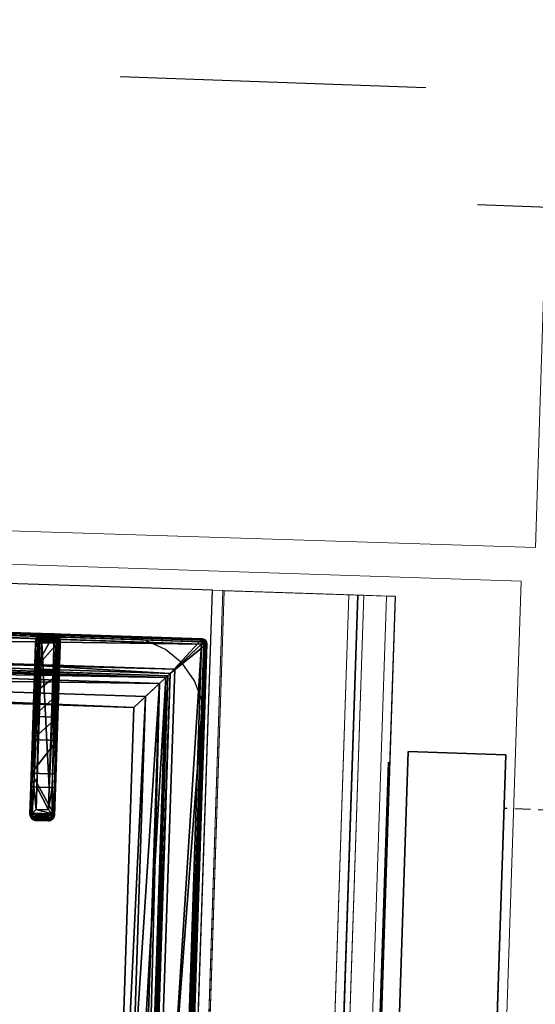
# Model space of a CAD drawing. Header units: millimetres. Extents: x 297264 to 416219, y -77299 to -23696.
# Tile 90 of 187: x 323076 to 323287, y -27998 to -27596. Entities that reach past the tile are written whole.
import ezdxf

# ---------------------------------------------------------------- set-up
doc = ezdxf.new("R2010")
doc.units = ezdxf.units.MM
doc.header["$LTSCALE"] = 2.5
for name, pattern in [('CONTINUA', [0]), ('DASHDOTX2', [2, 1, -0.5, 0, -0.5]), ('NASCOSTA', [0.381, 0.254, -0.127])]:
    doc.linetypes.add(name, pattern=pattern)
for name, color, linetype, lineweight in [('CKD Equipments', 252, 'Continuous', 0), ('ELEVATION 4', 157, 'Continuous', 9), ('HATCH LIGHT', 250, 'Continuous', 0)]:
    doc.layers.add(name, color=color, linetype=linetype, lineweight=lineweight)
for name, color, linetype in [('CKD-Hood', 1, 'Continuous'), ('IQ_200_3D', 1, 'Continuous'), ('IQ_204_2D', 7, 'CONTINUA'), ('IQ_204_3D', 7, 'Continuous')]:
    doc.layers.add(name, color=color, linetype=linetype)
doc.styles.get("Standard").update_dxf_attribs({"font": 'GOTHIC.TTF'})
doc.dimstyles.new('AJKD_30', dxfattribs={"dimscale": 30, "dimtxt": 2, "dimasz": 1, "dimexe": 0.8, "dimexo": 0.8, "dimgap": 0.5, "dimtad": 1, "dimdec": 0, "dimzin": 0, "dimdsep": 46, "dimtxsty": 'Standard', "dimblk": 'ARCHTICK', "dimcen": 0.125, "dimclrd": 251, "dimclre": 251, "dimclrt": 42, "dimadec": 0, "dimazin": 0, "dimtfac": 1, "dimtdec": 0, "dimtix": 1, "dimtmove": 0, "dimatfit": 3, "dimfxl": 1, "dimtolj": 1, "dimtzin": 0, "dimarcsym": 1})

# ---------------------------------------------------------------- blocks, each defined once
blk = doc.blocks.new('ELECTROLUX-MC7-TOPFYERBRURNERS4')
at = {"layer": 'IQ_200_3D'}
for points, invisible_edges in [([(0, -80.5, 900), (20.34, -117.26, 900), (20.34, -619.74, 900), (0, -655, 900)], 5), ([(21.49, -628.47, 900), (20.34, -619.74, 900), (0, -655, 900)], 10), ([(24.86, -636.62, 900), (21.49, -628.47, 900), (0, -655, 900)], 10), ([(30.23, -643.61, 900), (24.86, -636.62, 900), (0, -655, 900)], 10), ([(37.22, -648.98, 900), (30.23, -643.61, 900), (0, -655, 900)], 10), ([(45.37, -652.35, 900), (37.22, -648.98, 900), (0, -655, 900)], 10), ([(54.11, -653.5, 900), (45.37, -652.35, 900), (0, -655, 900)], 10), ([(0, -655, 900), (54.11, -653.5, 900), (345.89, -653.5, 900), (400, -655, 900)], 5)]:
    blk.add_3dface(points, dxfattribs=dict(at, invisible_edges=invisible_edges))
at = {"layer": 'IQ_204_2D'}
for p, q in [((20, -651.5), (20, -85.5)), ((82.76, -583.5), (22.47, -583.5)), ((91.91, -583.5), (82.76, -583.5)), ((91.91, -583.5), (94.04, -583.5)), ((20, -586), (20, -591)), ((20, -586), (20, -591)), ((22, -586), (22, -591)), ((22, -586), (82.81, -586)), ((82.81, -586), (82.81, -591)), ((82.81, -586), (92.02, -586)), ((92.02, -591), (92.02, -586)), ((96.48, -586), (94.37, -586)), ((94.37, -586), (94.37, -591)), ((96.48, -591), (96.48, -586)), ((82.81, -591), (22, -591)), ((92.02, -591), (82.81, -591)), ((94.37, -591), (96.48, -591)), ((22.47, -593.5), (82.76, -593.5)), ((82.76, -593.5), (91.91, -593.5)), ((94.04, -593.5), (91.91, -593.5)), ((378, -653.5), (22, -653.5))]:
    blk.add_line(p, q, dxfattribs=at)
blk.add_lwpolyline([(48.98, -112.48), (351.02, -112.48), (351.02, -624.52), (48.98, -624.52)], close=True, dxfattribs=at)
at = {"layer": 'IQ_204_2D', "extrusion": (0, 0, -1)}
for centre, major_axis, ratio, start_param, end_param in [((22.47, -586), (0, 2.5), 0.948965, -0.895145, 0), ((82.76, -586), (0, 2.5), 0.02182, 0, 1.570796), ((91.91, -586), (0, 2.5), 0.84544, 0, 0.894481), ((91.91, -586), (2.5, 2.5), 0.02182, 0.872665, 1.54898), ((91.91, -586), (-1.92, 1.92), 0.8391, 1.592613, 2.268928), ((82.76, -591), (0, 2.5), 0.02182, 1.570796, 3.141593), ((91.91, -591), (-2.5, 2.5), 0.02182, 1.592613, 2.268928), ((91.91, -591), (1.92, 1.92), 0.8391, 0.872665, 1.54898), ((22.47, -591), (0, 2.5), 0.948965, 3.141593, 4.036737), ((91.91, -591), (0, 2.5), 0.84544, 2.247111, 3.141593)]:
    blk.add_ellipse(centre, major_axis=major_axis, ratio=ratio, start_param=start_param, end_param=end_param, dxfattribs=at)
at = {"layer": 'IQ_204_2D'}
blk.add_ellipse((22, -651.5), major_axis=(1.42, 1.42), ratio=0.997265, start_param=2.357564, end_param=3.925621, dxfattribs=at)
for points, knots in [([(94.04, -583.5), (94.19, -583.5), (94.35, -583.51), (94.66, -583.58), (94.82, -583.63), (95.12, -583.75), (95.26, -583.83), (95.53, -584.02), (95.65, -584.12), (95.87, -584.34), (95.97, -584.47), (96.15, -584.74), (96.23, -584.89), (96.35, -585.2), (96.4, -585.36), (96.46, -585.68), (96.48, -585.84), (96.48, -586)], [3.776921, 3.776921, 3.776921, 3.776921, 4.248957, 4.248957, 4.720993, 4.720993, 5.193029, 5.193029, 5.665065, 5.665065, 6.135831, 6.135831, 6.606596, 6.606596, 7.077361, 7.077361, 7.548126, 7.548126, 7.548126, 7.548126]), ([(20, -586), (20.01, -585.86), (20.03, -585.71), (20.09, -585.41), (20.14, -585.25), (20.31, -584.87), (20.45, -584.64), (20.62, -584.44)], [0, 0, 0, 0, 0.576945, 0.576945, 1.153889, 1.153889, 2.068716, 2.068716, 2.068716, 2.068716]), ([(20.62, -584.44), (20.79, -584.64), (20.99, -584.87), (21.33, -585.25), (21.47, -585.41), (21.74, -585.71), (21.87, -585.86), (22, -586)], [11.858599, 11.858599, 11.858599, 11.858599, 12.773425, 12.773425, 13.35037, 13.35037, 13.927314, 13.927314, 13.927314, 13.927314]), ([(20.62, -592.56), (20.45, -592.36), (20.31, -592.13), (20.14, -591.75), (20.09, -591.59), (20.03, -591.29), (20.01, -591.14), (20, -591)], [11.858599, 11.858599, 11.858599, 11.858599, 12.773425, 12.773425, 13.35037, 13.35037, 13.927314, 13.927314, 13.927314, 13.927314]), ([(22, -591), (21.87, -591.14), (21.74, -591.29), (21.47, -591.59), (21.33, -591.75), (20.99, -592.13), (20.79, -592.36), (20.62, -592.56)], [0, 0, 0, 0, 0.576945, 0.576945, 1.153889, 1.153889, 2.068716, 2.068716, 2.068716, 2.068716]), ([(96.48, -591), (96.48, -591.16), (96.46, -591.32), (96.4, -591.64), (96.35, -591.8), (96.23, -592.11), (96.15, -592.26), (95.97, -592.53), (95.87, -592.66), (95.65, -592.88), (95.53, -592.98), (95.26, -593.17), (95.12, -593.25), (94.82, -593.37), (94.66, -593.42), (94.35, -593.48), (94.19, -593.5), (94.04, -593.5)], [15.096253, 15.096253, 15.096253, 15.096253, 15.567018, 15.567018, 16.037783, 16.037783, 16.508548, 16.508548, 16.979314, 16.979314, 17.45135, 17.45135, 17.923386, 17.923386, 18.395422, 18.395422, 18.867458, 18.867458, 18.867458, 18.867458])]:
    blk.add_open_spline(points, degree=3, knots=knots, dxfattribs=at)
at = {"layer": 'IQ_204_3D'}
mesh = blk.add_polyface(dxfattribs=at)
corners = [(379.78, -85.71, 904.1), (380, -85.5, 900), (379.52, -84.72, 904.14), (379.73, -84.5, 900), (378, -83.5, 900), (378.78, -83.98, 904.14), (379, -83.77, 900), (377.79, -83.72, 904.1), (379.48, -85.71, 905.06), (379.29, -84.85, 905), (378.65, -85.21, 905.73), (378.76, -85.71, 905.75), (378.65, -84.21, 905), (377.79, -84.02, 905.06), (378.29, -84.85, 905.73), (377.79, -84.74, 905.75), (377.79, -85.71, 906), (22.21, -85.71, 906), (22.21, -84.74, 905.75), (22.21, -84.02, 905.06), (22.21, -83.72, 904.1), (22, -83.5, 900), (365.45, -638.95, 900), (22, -653.5, 900), (34.55, -638.95, 900), (365.45, -98.05, 900), (380, -651.5, 900), (34.55, -98.05, 900), (20, -85.5, 900), (21, -83.77, 900), (379.73, -652.5, 900), (379, -653.23, 900), (378, -653.5, 900), (20, -651.5, 900), (20.27, -652.5, 900), (21, -653.23, 900), (20.27, -84.5, 900), (21.22, -83.98, 904.14), (20.48, -84.72, 904.14), (20.22, -85.71, 904.1), (21.35, -84.21, 905), (21.71, -84.85, 905.73), (20.71, -84.85, 905), (20.52, -85.71, 905.06), (21.35, -85.21, 905.73), (21.24, -85.71, 905.75), (22.21, -651.29, 906), (21.24, -651.29, 905.75), (20.52, -651.29, 905.06), (20.22, -651.29, 904.1), (20.48, -652.28, 904.14), (21.22, -653.02, 904.14), (22.21, -653.28, 904.1), (20.71, -652.15, 905), (21.35, -651.79, 905.73), (21.35, -652.79, 905), (22.21, -652.98, 905.06), (21.71, -652.15, 905.73), (22.21, -652.26, 905.75), (35.55, -637.95, 899.73), (35.55, -99.05, 899.73), (36.28, -99.78, 899), (36.28, -637.22, 899), (38.88, -634.62, 902.5), (38.88, -102.38, 902.5), (36.31, -637.19, 905.06), (36.31, -99.81, 905.06), (32.81, -96.31, 906), (32.81, -640.69, 906), (48.98, -624.52, 885), (48.98, -112.48, 885), (44.36, -107.86, 885), (44.36, -629.14, 885), (377.79, -653.28, 904.1), (377.79, -652.98, 905.06), (377.79, -651.29, 906), (377.79, -652.26, 905.75), (363.72, -637.22, 899), (364.45, -637.95, 899.73), (364.45, -99.05, 899.73), (363.72, -99.78, 899), (367.19, -640.69, 906), (367.19, -96.31, 906), (378.78, -653.02, 904.14), (379.52, -652.28, 904.14), (379.78, -651.29, 904.1), (378.65, -652.79, 905), (378.29, -652.15, 905.73), (379.29, -652.15, 905), (379.48, -651.29, 905.06), (378.65, -651.79, 905.73), (378.76, -651.29, 905.75), (361.12, -634.62, 902.5), (351.02, -624.52, 885), (363.69, -637.19, 905.06), (355.64, -629.14, 885), (355.64, -107.86, 885), (351.02, -112.48, 885), (361.12, -102.38, 902.5), (363.69, -99.81, 905.06)]
mesh.append_faces([[corners[k] for k in face] for face in [(16, 10, 14), (17, 41, 44), (46, 54, 57), (75, 87, 90)]])
mesh.append_faces([[corners[k] for k in face] for face in [(4, 5, 6), (8, 10, 11), (16, 11, 10), (15, 16, 14), (7, 19, 13), (13, 18, 15), (28, 38, 36), (19, 41, 18), (17, 18, 41), (45, 17, 44), (39, 48, 43), (43, 47, 45), (23, 51, 35), (48, 54, 47), (46, 47, 54), (58, 46, 57), (52, 74, 56), (76, 56, 74), (26, 84, 30), (74, 87, 76), (85, 88, 84), (88, 87, 86), (75, 76, 87), (91, 75, 90), (85, 8, 89), (11, 89, 8)]], dxfattribs={"vtx0": -1})
mesh.append_faces([[corners[k] for k in face] for face in [(16, 15, 17), (22, 23, 24), (25, 26, 22), (27, 21, 25), (21, 28, 29), (6, 1, 4), (4, 25, 21), (24, 28, 27), (35, 33, 23), (26, 25, 1), (23, 22, 32), (17, 45, 46), (75, 81, 46), (81, 16, 82), (46, 67, 17), (17, 82, 16), (93, 72, 69), (72, 93, 95), (70, 71, 97), (97, 95, 93)]], dxfattribs={"vtx0": -1, "vtx1": -1})
mesh.append_faces([[corners[k] for k in face] for face in [(21, 27, 28), (4, 1, 25), (26, 32, 22), (24, 23, 33)]], dxfattribs={"vtx0": -1, "vtx1": -1, "vtx2": -1})
mesh.append_faces([[corners[k] for k in face] for face in [(17, 15, 18), (24, 33, 28), (46, 45, 47), (75, 58, 76), (16, 91, 11)]], dxfattribs={"vtx0": -1, "vtx2": -1})
mesh.append_faces([[corners[k] for k in face] for face in [(0, 1, 2), (5, 2, 6), (8, 0, 9), (5, 12, 2), (5, 7, 12), (12, 13, 14), (12, 14, 9), (2, 9, 0), (10, 9, 14), (19, 18, 13), (4, 21, 7), (30, 31, 26), (34, 33, 35), (20, 21, 37), (38, 37, 36), (19, 20, 40), (38, 42, 37), (38, 39, 42), (42, 43, 44), (42, 44, 40), (37, 40, 20), (41, 40, 44), (48, 47, 43), (28, 33, 39), (49, 33, 50), (51, 50, 35), (48, 49, 53), (51, 55, 50), (51, 52, 55), (55, 56, 57), (55, 57, 53), (50, 53, 49), (54, 53, 57), (24, 27, 59), (61, 62, 60), (63, 64, 65), (67, 68, 66), (69, 70, 63), (61, 71, 62), (73, 74, 52), (58, 56, 76), (32, 73, 23), (62, 77, 59), (22, 24, 78), (27, 25, 60), (80, 61, 79), (73, 32, 83), (84, 83, 30), (74, 73, 86), (88, 89, 90), (88, 86, 84), (83, 84, 86), (92, 93, 63), (68, 81, 65), (92, 63, 94), (72, 95, 62), (95, 96, 77), (98, 97, 92), (81, 82, 94), (98, 92, 99), (77, 80, 78), (25, 22, 79), (0, 8, 85), (91, 89, 11), (80, 96, 61), (70, 97, 64), (64, 98, 66), (82, 67, 99), (1, 0, 26)]], dxfattribs={"vtx1": -1})
mesh.append_faces([[corners[k] for k in face] for face in [(31, 32, 26), (75, 46, 58), (75, 16, 81), (81, 68, 46), (68, 67, 46), (67, 82, 17), (70, 69, 71), (72, 71, 69), (71, 96, 97), (96, 95, 97), (16, 75, 91)]], dxfattribs={"vtx1": -1, "vtx2": -1})
mesh.append_faces([[corners[k] for k in face] for face in [(1, 3, 2), (4, 7, 5), (2, 3, 6), (8, 9, 10), (7, 13, 12), (12, 9, 2), (13, 15, 14), (7, 20, 19), (21, 20, 7), (6, 3, 1), (28, 36, 29), (21, 29, 37), (28, 39, 38), (37, 29, 36), (19, 40, 41), (39, 43, 42), (42, 40, 37), (43, 45, 44), (39, 49, 48), (33, 49, 39), (33, 34, 50), (23, 52, 51), (50, 34, 35), (48, 53, 54), (52, 56, 55), (55, 53, 50), (56, 58, 57), (27, 60, 59), (62, 59, 60), (64, 66, 65), (68, 65, 66), (70, 64, 63), (71, 72, 62), (73, 52, 23), (77, 78, 59), (24, 59, 78), (25, 79, 60), (61, 60, 79), (32, 31, 83), (26, 85, 84), (83, 31, 30), (74, 86, 87), (73, 83, 86), (85, 89, 88), (88, 90, 87), (89, 91, 90), (93, 69, 63), (81, 94, 65), (63, 65, 94), (95, 77, 62), (96, 80, 77), (97, 93, 92), (82, 99, 94), (92, 94, 99), (80, 79, 78), (22, 78, 79), (96, 71, 61), (97, 98, 64), (98, 99, 66), (67, 66, 99), (0, 85, 26)]], dxfattribs={"vtx2": -1})
mesh = blk.add_polyface(dxfattribs=at)
corners = [(92.02, -586, 934.6), (93.56, -592.56, 933.98), (93.56, -584.43, 933.98), (92.02, -591, 934.6), (94.37, -591, 932.53), (94.37, -586, 932.53), (96.29, -585.04, 920.55), (96.48, -586, 920.59), (95.76, -584.23, 920.43), (92.82, -583.75, 933.14), (94.04, -583.5, 920), (91.91, -583.5, 932.1), (94.97, -583.69, 920.24), (96.48, -591, 920.59), (96.29, -591.96, 920.55), (92.82, -593.25, 933.14), (95.76, -592.77, 920.43), (94.97, -593.31, 920.24), (94.04, -593.5, 920), (91.91, -593.5, 932.1), (82.76, -583.5, 932.5), (77.27, -583.5, 912.68), (24.21, -583.5, 932.5), (53.98, -583.5, 885), (36.28, -583.5, 899), (63.49, -583.5, 900.63), (44.36, -583.5, 885), (35.83, -583.5, 899.53), (35.23, -583.5, 899.88), (22.5, -583.5, 900), (34.55, -583.5, 900), (77.27, -593.5, 912.68), (53.98, -593.5, 885), (63.49, -593.5, 900.63), (82.76, -593.5, 932.5), (22.5, -593.5, 900), (34.55, -593.5, 900), (24.21, -593.5, 932.5), (35.23, -593.5, 899.88), (35.83, -593.5, 899.53), (44.36, -593.5, 885), (36.28, -593.5, 899), (21.73, -591, 933.1), (20, -591, 900), (21.9, -591.8, 933.81), (21.25, -593.16, 900), (22.36, -592.56, 934.45), (20.34, -592.25, 900), (23.18, -593.25, 933.58), (20, -586, 900), (21.73, -586, 933.1), (20.34, -584.75, 900), (21.25, -583.83, 900), (82.81, -592.25, 934.67), (82.81, -591, 935), (82.79, -593.16, 933.75), (23.02, -591.8, 934.87), (23.73, -591, 935), (82.81, -586, 935), (23.73, -586, 935), (22.36, -584.44, 934.45), (23.02, -585.2, 934.87), (21.9, -585.2, 933.81), (23.18, -583.75, 933.58), (82.79, -583.83, 933.75), (82.81, -584.75, 934.67)]
mesh.append_faces([[corners[k] for k in face] for face in [(5, 6, 2), (5, 7, 6), (6, 8, 2), (13, 4, 14), (16, 14, 1), (1, 14, 4), (42, 43, 44), (45, 46, 47), (46, 45, 48), (46, 44, 47), (44, 43, 47), (1, 55, 15), (48, 55, 46), (46, 53, 56), (57, 56, 54), (50, 62, 49), (49, 62, 51), (63, 52, 60), (52, 51, 60), (60, 51, 62), (61, 65, 60), (59, 58, 61), (60, 64, 63), (9, 64, 2)]])
mesh.append_faces([[corners[k] for k in face] for face in [(0, 1, 2), (15, 16, 1), (16, 15, 17), (19, 17, 15), (32, 25, 33), (35, 48, 45), (35, 30, 36), (3, 53, 1), (53, 55, 1), (55, 53, 46), (58, 65, 61), (65, 64, 60), (64, 65, 2), (65, 0, 2)]], dxfattribs={"vtx0": -1})
mesh.append_faces([[corners[k] for k in face] for face in [(20, 21, 22), (23, 24, 25), (25, 22, 21), (30, 22, 28), (12, 17, 10), (17, 12, 16), (6, 14, 8), (8, 16, 12), (18, 34, 31), (37, 31, 34), (51, 29, 49), (49, 30, 43)]], dxfattribs={"vtx0": -1, "vtx1": -1})
mesh.append_faces([[corners[k] for k in face] for face in [(25, 28, 22), (37, 38, 33), (35, 43, 30)]], dxfattribs={"vtx0": -1, "vtx1": -1, "vtx2": -1})
mesh.append_faces([[corners[k] for k in face] for face in [(37, 33, 31), (33, 39, 41), (34, 15, 55), (34, 55, 48), (58, 54, 3), (54, 58, 59), (20, 63, 64), (20, 64, 9)]], dxfattribs={"vtx0": -1, "vtx2": -1})
mesh.append_faces([[corners[k] for k in face] for face in [(1, 4, 2), (2, 8, 9), (10, 11, 12), (12, 9, 8), (4, 13, 5), (18, 17, 19), (11, 10, 20), (29, 22, 30), (7, 13, 6), (10, 18, 21), (25, 21, 33), (19, 34, 18), (35, 36, 37), (40, 32, 41), (37, 48, 35), (43, 42, 49), (45, 47, 35), (19, 15, 34), (37, 34, 48), (0, 58, 3), (57, 54, 59), (42, 44, 50), (46, 60, 44), (60, 46, 61), (59, 61, 57), (62, 50, 44), (22, 29, 63), (22, 63, 20), (11, 20, 9), (26, 23, 40), (24, 26, 41), (36, 30, 38), (24, 41, 27), (39, 38, 27)]], dxfattribs={"vtx1": -1})
mesh.append_faces([[corners[k] for k in face] for face in [(10, 21, 20), (24, 27, 25), (27, 28, 25), (13, 14, 6), (14, 16, 8), (36, 38, 37), (38, 39, 33), (32, 33, 41), (47, 43, 35), (29, 30, 49), (3, 54, 53), (58, 0, 65)]], dxfattribs={"vtx1": -1, "vtx2": -1})
mesh.append_faces([[corners[k] for k in face] for face in [(0, 3, 1), (4, 5, 2), (11, 9, 12), (13, 7, 5), (23, 26, 24), (17, 18, 10), (18, 31, 21), (32, 23, 25), (21, 31, 33), (42, 50, 49), (51, 52, 29), (54, 56, 53), (46, 56, 61), (60, 62, 44), (61, 56, 57), (29, 52, 63), (23, 32, 40), (26, 40, 41), (30, 28, 38), (41, 39, 27), (38, 28, 27)]], dxfattribs={"vtx2": -1})
blk = doc.blocks.new('_ArchTick')
at = {"color": 0, "linetype": 'ByBlock', "const_width": 0.15}
blk.add_lwpolyline([(-0.5, -0.5), (0.5, 0.5)], dxfattribs=at)

msp = doc.modelspace()

# ---------------------------------------------------------------- hatches: boundary and pattern name
at = {"layer": 'HATCH LIGHT', "true_color": 0x636466}
h = msp.add_hatch(dxfattribs=at)
h.set_pattern_fill('ANSI32', color=251, scale=6)
h.set_pattern_definition([(45, (257511.52, -46725.026), (-40.411153, 40.411153), []), (45, (257538.46, -46725.026), (-40.411153, 40.411153), [])])
h.paths.add_polyline_path([(334654.36, -32589.97), (334460.42, -32638.82), (334641.96, -33359.69), (322089.31, -33359.58, -0.000263), (322074.78, -33559.58), (334898.57, -33559.7)])
h.paths.add_polyline_path([(322503.25, -25157.06), (322303.17, -25157.06, -0.011972), (321821.95, -34256.03), (322022.54, -34256.03, 0.01196)])
h.paths.add_polyline_path([(322486.88, -25697.6), (332165.82, -26046.56, 0.003501), (332659.89, -26800.64), (332827.52, -26691.53), (332277.41, -25850.46), (322493.11, -25497.7, -0.000262)])
h = msp.add_hatch(dxfattribs=at)
h.set_pattern_fill('ANSI37', color=251, scale=8)
h.set_pattern_definition([(45, (257511.52, -46725.026), (-17.960512, 17.960512), []), (135, (257511.52, -46725.026), (-17.960512, -17.960512), [])])
edge = h.paths.add_edge_path()
edge.add_line((325280.42, -25798.32), (322486.88, -25697.6))
edge.add_arc((132089.52, -19659.44), 190493.08, 356.5735369, 358.1835586, ccw=False)
edge.add_line((322242.06, -31044.72), (325091.28, -31044.74))
edge.add_line((325091.28, -31044.74), (325217.78, -27535.69))
edge.add_line((325217.78, -27535.69), (325117.85, -27532.09))
edge.add_line((325117.85, -27532.09), (325088.59, -28343.52))
edge.add_line((325088.59, -28343.52), (325088.6, -28343.52))
edge.add_line((325088.6, -28343.52), (325023.75, -30142.35))
edge.add_line((325023.75, -30142.35), (324994.82, -30944.74))
edge.add_line((324994.82, -30944.74), (322363.11, -30944.72))
edge.add_line((322363.11, -30944.72), (322489.13, -27449.28))
edge.add_line((322489.13, -27449.28), (323488.48, -27485.31))
edge.add_line((323488.48, -27485.31), (323529.88, -27486.81))
edge.add_line((323529.88, -27486.81), (323533.48, -27386.87))
edge.add_line((323533.48, -27386.87), (322492.74, -27349.35))
edge.add_line((322492.74, -27349.35), (322548.64, -25799.9))
edge.add_line((322548.64, -25799.9), (324047.67, -25853.94))
edge.add_line((324047.67, -25853.94), (324036.86, -26153.75))
edge.add_line((324036.86, -26153.75), (324013.46, -26801.7))
edge.add_line((324013.46, -26801.7), (324010.81, -26874.86))
edge.add_line((324010.81, -26874.86), (324110.75, -26878.47))
edge.add_line((324110.75, -26878.47), (324147.55, -25857.54))
edge.add_line((324147.55, -25857.54), (325176.88, -25894.65))
edge.add_line((325176.88, -25894.65), (325150.27, -26632.68))
edge.add_line((325150.27, -26632.68), (325250.21, -26636.28))
edge.add_line((325250.21, -26636.28), (325280.42, -25798.32))

# ---------------------------------------------------------------- linework, layer by layer
at = {"layer": 'CKD Equipments'}
for p, q in [((323154.5, -27829.16, -10), (322499.86, -27807.47, -10)), ((323154.5, -27829.16, -10), (323229.46, -27831.64, -10)), ((323229.46, -27831.64, -10), (323202.97, -28631.2, -10))]:
    msp.add_line(p, q, dxfattribs=at)
msp.add_lwpolyline([(322491.64, -27486.31), (322482.12, -27786.16), (323286.71, -27811.7), (323296.23, -27511.85), (322491.64, -27486.31)], dxfattribs=at)
at = {"layer": 'CKD Equipments', "elevation": 890}
msp.add_lwpolyline([(322421.67, -29597.98), (322481.26, -27798.96), (323280.82, -27825.45), (323221.23, -29624.46), (322421.67, -29597.98)], dxfattribs=at)
at = {"layer": 'CKD Equipments'}
for points, invisible_edges in [([(323154.5, -27829.16, 640), (323154.5, -27829.16, 890), (322501.86, -27807.54, 890), (322601.8, -27810.85, 714)], 12), ([(322601.8, -27810.85, 714), (323154.5, -27829.16, 640), (322601.8, -27810.85, 640)], 1), ([(323158.61, -27829.29, 801.75), (323158.6, -27829.29, 800.99), (323132.11, -28628.85, 800.99), (323132.13, -28628.85, 801.75)], 10), ([(323158.6, -27829.29, 800.99), (323158.82, -27829.3, 800.26), (323132.33, -28628.86, 800.26), (323132.11, -28628.85, 800.99)], 8), ([(323158.86, -27829.3, 802.47), (323158.61, -27829.29, 801.75), (323132.13, -28628.85, 801.75), (323132.37, -28628.86, 802.47)], 10), ([(323159.32, -27829.32, 803.08), (323158.86, -27829.3, 802.47), (323132.37, -28628.86, 802.47), (323132.83, -28628.88, 803.08)], 2), ([(323211.75, -27831.05, 644.56), (323210.3, -27831, 644.41), (323183.82, -28630.57, 644.41), (323185.26, -28630.61, 644.56)], 8), ([(323213.01, -27831.09, 645.29), (323211.75, -27831.05, 644.56), (323185.26, -28630.61, 644.56), (323186.52, -28630.66, 645.29)], 10), ([(323213.86, -27831.12, 646.46), (323213.01, -27831.09, 645.29), (323186.52, -28630.66, 645.29), (323187.38, -28630.68, 646.46)], 10), ([(323213.84, -27831.12, 682.2), (323213.98, -27831.13, 681.85), (323187.5, -28630.69, 681.85), (323187.35, -28630.68, 682.2)], 2), ([(323214.17, -27831.13, 647.89), (323213.86, -27831.12, 646.46), (323187.38, -28630.68, 646.46), (323187.68, -28630.69, 647.89)], 2), ([(323213.98, -27831.13, 681.85), (323214.08, -27831.13, 681.48), (323187.6, -28630.69, 681.48), (323187.5, -28630.69, 681.85)], 10), ([(323214.08, -27831.13, 681.48), (323214.14, -27831.13, 681.11), (323187.66, -28630.69, 681.11), (323187.6, -28630.69, 681.48)], 10), ([(323214.14, -27831.13, 681.11), (323214.17, -27831.13, 680.72), (323187.68, -28630.69, 680.72), (323187.66, -28630.69, 681.11)], 8), ([(323216.46, -27831.21, 890), (323223.68, -27831.45, 887.81), (323197.2, -28631.01, 887.81), (323189.98, -28630.77, 890)], 2), ([(323223.68, -27831.45, 887.81), (323228.47, -27831.61, 881.97), (323201.98, -28631.17, 881.97), (323197.2, -28631.01, 887.81)], 10), ([(323228.47, -27831.61, 881.97), (323229.21, -27831.63, 874.46), (323202.72, -28631.19, 874.46), (323201.98, -28631.17, 881.97)], 8)]:
    msp.add_3dface(points, dxfattribs=dict(at, invisible_edges=invisible_edges))
for points in [[(323154.5, -27829.16, 640), (322601.8, -27810.85, 640), (322575.32, -28610.41, 640), (323128.01, -28628.72, 640)], [(323154.5, -27829.16, 640), (323128.01, -28628.72, 640), (323128.01, -28628.72, 890), (323154.5, -27829.16, 890)], [(323210.3, -27831, 644.41), (323154.5, -27829.16, 650.54), (323128.01, -28628.72, 650.54), (323183.82, -28630.57, 644.41)], [(323154.5, -27829.16, 650.54), (323154.5, -27829.16, 890), (323128.01, -28628.72, 890), (323128.01, -28628.72, 650.54)], [(323154.5, -27829.16, 890), (323216.46, -27831.21, 890), (323189.98, -28630.77, 890), (323128.01, -28628.72, 890)], [(323158.82, -27829.3, 800.26), (323213.84, -27831.12, 682.2), (323187.35, -28630.68, 682.2), (323132.33, -28628.86, 800.26)], [(323225.65, -27831.51, 867.81), (323159.32, -27829.32, 803.08), (323132.83, -28628.88, 803.08), (323199.17, -28631.07, 867.81)], [(323214.17, -27831.13, 680.72), (323214.17, -27831.13, 647.89), (323187.68, -28630.69, 647.89), (323187.68, -28630.69, 680.72)], [(323229.21, -27831.63, 874.46), (323225.65, -27831.51, 867.81), (323199.17, -28631.07, 867.81), (323202.72, -28631.19, 874.46)]]:
    msp.add_3dface(points, dxfattribs=at)
at = {"layer": 'CKD-Hood', "linetype": 'DASHDOTX2', "ltscale": 50, "elevation": 890}
msp.add_lwpolyline([(322492.33, -27596.69), (322398.66, -30195), (323398.01, -30231.03), (323491.68, -27632.72)], close=True, dxfattribs=at)
at = {"layer": 'IQ_200_3D'}
for points in [[(323234.58, -27895.12, 1320), (323234.58, -27895.12, 1540), (323220.15, -28330.88, 1540), (323220.15, -28330.88, 1320)], [(323234.58, -27895.12, 1540), (323274.56, -27896.44, 1540), (323260.13, -28332.2, 1540), (323220.15, -28330.88, 1540)], [(323274.56, -27896.44, 1320), (323234.58, -27895.12, 1320), (323220.15, -28330.88, 1320), (323260.13, -28332.2, 1320)], [(323234.58, -27895.12, 1095), (323234.58, -27895.12, 1315), (323220.15, -28330.88, 1315), (323220.15, -28330.88, 1095)], [(323234.58, -27895.12, 1315), (323274.56, -27896.44, 1315), (323260.13, -28332.2, 1315), (323220.15, -28330.88, 1315)], [(323274.56, -27896.44, 1095), (323234.58, -27895.12, 1095), (323220.15, -28330.88, 1095), (323260.13, -28332.2, 1095)], [(323234.58, -27895.12, 1540), (323274.56, -27896.44, 1540), (323274.56, -27896.44, 1320), (323234.58, -27895.12, 1320)], [(323234.58, -27895.12, 1315), (323274.56, -27896.44, 1315), (323274.56, -27896.44, 1095), (323234.58, -27895.12, 1095)], [(323226.54, -27899.42, 1300), (323226.54, -27899.42, 1520), (323212.1, -28335.18, 1520), (323212.1, -28335.18, 1300)], [(323226.54, -27899.42, 1075), (323226.54, -27899.42, 1295), (323212.1, -28335.18, 1295), (323212.1, -28335.18, 1075)]]:
    msp.add_3dface(points, dxfattribs=at)
at = {"layer": 'IQ_200_3D', "invisible_edges": 5}
for points in [[(323270.57, -28016.87, 1455), (323274.56, -27896.44, 1320), (323260.13, -28332.2, 1320), (323264.12, -28211.77, 1455)], [(323274.56, -27896.44, 1540), (323270.57, -28016.87, 1525), (323264.12, -28211.77, 1525), (323260.13, -28332.2, 1540)], [(323270.57, -28016.87, 1230), (323274.56, -27896.44, 1095), (323260.13, -28332.2, 1095), (323264.12, -28211.77, 1230)], [(323274.56, -27896.44, 1315), (323270.57, -28016.87, 1300), (323264.12, -28211.77, 1300), (323260.13, -28332.2, 1315)], [(323274.56, -27896.44, 1540), (323270.57, -28016.87, 1525), (323270.57, -28016.87, 1455), (323274.56, -27896.44, 1320)], [(323274.56, -27896.44, 1315), (323270.57, -28016.87, 1300), (323270.57, -28016.87, 1230), (323274.56, -27896.44, 1095)]]:
    msp.add_3dface(points, dxfattribs=at)
at = {"layer": 'IQ_204_2D', "linetype": 'NASCOSTA', "ltscale": 10}
msp.add_line((323398.77, -27922.57, 890), (323273.83, -27918.43, 890), dxfattribs=at)

# ---------------------------------------------------------------- block references
at = {"layer": 'CKD Equipments', "xscale": -1, "rotation": 88.10288386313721}
msp.add_blockref('ELECTROLUX-MC7-TOPFYERBRURNERS4', (322499.86, -27807.47, -10), dxfattribs=at)

# ---------------------------------------------------------------- leaders
at = {"layer": 'ELEVATION 4'}
msp.add_leader([(323563.65, -27682.35), (323262.86, -27671.5)], dimstyle='AJKD_30', override={"dimasz": 5, "dimgap": 0.5, "dimtad": 0, "dimldrblk": 'DotBlank', "dimfxl": 0.18, "dimfxlon": 1, "dimarcsym": 2}, dxfattribs=at)

doc.saveas('drawing.dxf')
